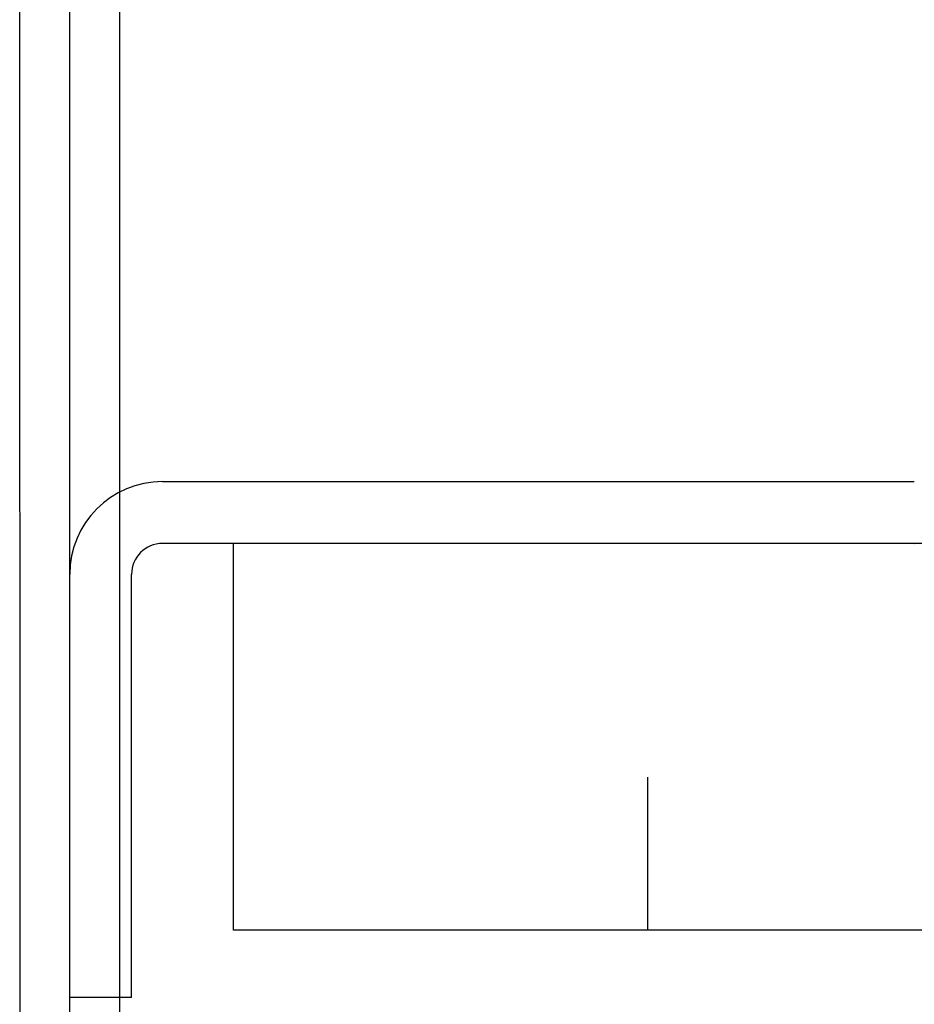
# Model space of a CAD drawing. Header units: millimetres. Extents: x -4577 to 1032787, y -66234 to 201209.
# Tile 121 of 256: x 4366 to 4394, y -8999 to -8967. Entities that reach past the tile are written whole.
import ezdxf

# ---------------------------------------------------------------- set-up
doc = ezdxf.new("R2010")
doc.units = ezdxf.units.MM
doc.linetypes.add('510_5_2OG_ELT_1004$0$11-07-22_DS_2OG$0$AUSGEZOGEN', pattern=[0])
for name, color, linetype in [('510_5_2OG_ELT_1004$0$11-07-22_DS_2OG$0$EBENE_1', 8, '510_5_2OG_ELT_1004$0$11-07-22_DS_2OG$0$AUSGEZOGEN'), ('510_5_2OG_ELT_1004$0$11-07-22_DS_2OG$0$Schraffur', 8, '510_5_2OG_ELT_1004$0$11-07-22_DS_2OG$0$AUSGEZOGEN'), ('510_5_2OG_ELT_1004$0$11-07-22_DS_2OG$0$STANDARD', 8, '510_5_2OG_ELT_1004$0$11-07-22_DS_2OG$0$AUSGEZOGEN')]:
    doc.layers.add(name, color=color, linetype=linetype)

# ---------------------------------------------------------------- blocks, each defined once
blk = doc.blocks.new('510_5_2OG_ELT_1004')
at = {"layer": '510_5_2OG_ELT_1004$0$11-07-22_DS_2OG$0$Schraffur', "linetype": 'Continuous'}
h = blk.add_hatch(dxfattribs=at)
h.set_pattern_fill('MUSTER_NA', color=256, scale=10, style=0, pattern_type=2)
h.set_pattern_definition([(0, (1905.797, -66881.692), (20, 20), [10, -10]), (90, (1905.797, -66881.692), (20, 20), [10, -10])])
h.paths.add_polyline_path([(4372.425, -8984.064), (4372.425, -8996.564), (4953.832, -8996.564), (4953.832, -8984.064)], flags=0)
at = {"layer": '510_5_2OG_ELT_1004$0$11-07-22_DS_2OG$0$EBENE_1'}
for p, q in [((4367.12, -8943.221), (4367.12, -9006.478)), ((4365.534, -9006.523), (4365.513, -8944.539))]:
    blk.add_line(p, q, dxfattribs=at)
at = {"layer": '510_5_2OG_ELT_1004$0$11-07-22_DS_2OG$0$STANDARD', "linetype": '510_5_2OG_ELT_1004$0$11-07-22_DS_2OG$0$AUSGEZOGEN'}
for p, q in [((4368.733, -8929.716), (4368.733, -9138.049)), ((4370.129, -8982.066), (4394.421, -8982.066)), ((4394.425, -8984.064), (4370.129, -8984.064)), ((4372.425, -8996.564), (4372.425, -8984.064)), ((4953.832, -8984.064), (4372.425, -8984.064)), ((4367.129, -8998.74), (4367.129, -8985.066)), ((4369.127, -8998.74), (4369.127, -8985.066)), ((4420.455, -8996.564), (4372.425, -8996.564)), ((4369.127, -8998.74), (4367.129, -8998.74))]:
    blk.add_line(p, q, dxfattribs=at)
for centre, radius, start, end in [((4394.425, -8981.064), 3, 270, 0.0003), ((4370.129, -8985.066), 3, 90.0003, 180), ((4370.129, -8985.066), 1.002, 90.0016, 180)]:
    blk.add_arc(centre, radius, start, end, dxfattribs=at)

msp = doc.modelspace()

# ---------------------------------------------------------------- block references
msp.add_blockref('510_5_2OG_ELT_1004', (0, -0.05))

doc.saveas('drawing.dxf')
